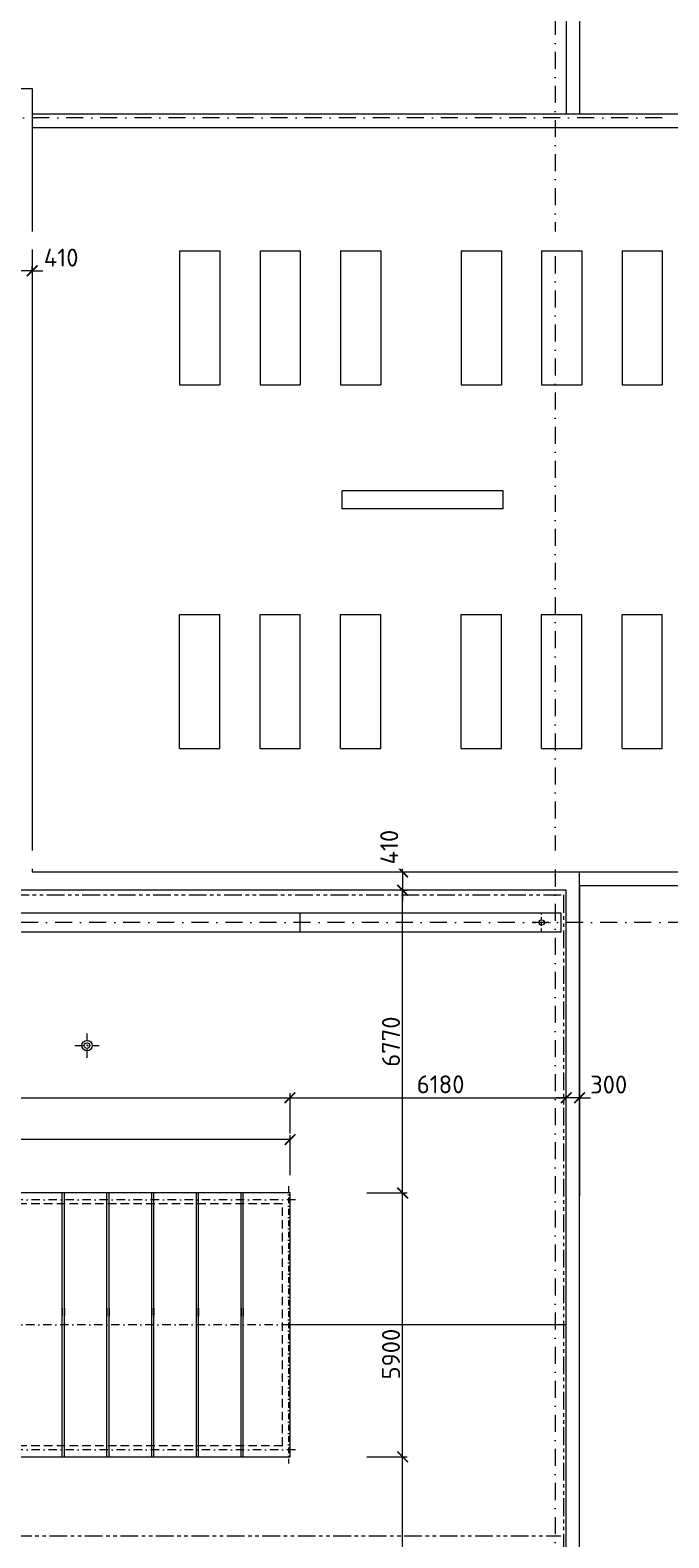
# Model space of a CAD drawing. Header units: millimetres. Extents: x -29085 to 3627694, y -159961 to 2281735.
# Tile 180 of 229: x 352735 to 367025, y 293820 to 327541. Entities that reach past the tile are written whole.
import ezdxf
from ezdxf import colors
from ezdxf.entities.mleader import LeaderData, LeaderLine
from ezdxf.math import Vec2, Vec3

# ---------------------------------------------------------------- set-up
doc = ezdxf.new("R2010")
doc.units = ezdxf.units.MM
for name, pattern in [('CENTERX2', [101.6, 63.5, -12.7, 12.7, -12.7]), ('DASHDOT', [25.4, 12.7, -6.35, 0, -6.35]), ('PHANTOM2', [31.75, 15.875, -3.175, 3.175, -3.175, 3.175, -3.175]), ('ČÁRKOVANÁ', [19.05, 12.7, -6.35])]:
    doc.linetypes.add(name, pattern=pattern)
for name, color, linetype, lineweight in [('A99_N_koty-200', 5, 'Continuous', 5), ('A99_N_txt-popis-50', 240, 'Continuous', 9), ('A99_S_kce-demolice', 30, 'Continuous', 20), ('A99_S_kce-pohl', 7, 'Continuous', 5), ('A99_S_osy', 1, 'CENTERX2', 5)]:
    doc.layers.add(name, color=color, linetype=linetype, lineweight=lineweight)
doc.styles.add('A99_kota', font='isocpeur.ttf', dxfattribs={"height": 2})
doc.styles.add('A99_popis', font='isocpeur.ttf')
doc.dimstyles.new('A99_kota_200 new', dxfattribs={"dimscale": 200, "dimtxt": 2, "dimasz": 1.2, "dimexe": 0.5, "dimexo": 1.5, "dimgap": 0.3, "dimtad": 1, "dimdec": 0, "dimzin": 3, "dimdsep": 46, "dimtxsty": 'A99_kota', "dimblk": 'ARCHTICK', "dimcen": 2.5, "dimazin": 2, "dimtfac": 0.75, "dimtdec": 0, "dimtmove": 2, "dimatfit": 0, "dimfxl": 4, "dimfxlon": 1, "dimtolj": 1, "dimtzin": 0, "dimlwd": 5, "dimlwe": 5, "dimarcsym": 0})

# ---------------------------------------------------------------- blocks, each defined once
blk = doc.blocks.new('světlíky hala D1')
at = {"linetype": 'Continuous', "ltscale": 25}
for p, q in [((-37880, -3058), (-36980, -3058)), ((-37880, -3058), (-37880, -6058)), ((-36980, -3058), (-36980, -6058)), ((-36080, -3058), (-35180, -3058)), ((-36080, -3058), (-36080, -6058)), ((-35180, -3058), (-35180, -6058)), ((-34280, -3058), (-33380, -3058)), ((-34280, -3058), (-34280, -6058)), ((-33380, -3058), (-33380, -6058)), ((-31580, -3058), (-30680, -3058)), ((-31580, -3058), (-31580, -6058)), ((-30680, -3058), (-30680, -6058)), ((-29780, -3058), (-28880, -3058)), ((-29780, -3058), (-29780, -6058)), ((-28880, -3058), (-28880, -6058)), ((-27980, -3058), (-27080, -3058)), ((-27980, -3058), (-27980, -6058)), ((-27080, -3058), (-27080, -6058)), ((-25280, -3058), (-24380, -3058)), ((-25280, -3058), (-25280, -6058)), ((-24380, -3058), (-24380, -6058)), ((-23480, -3058), (-22580, -3058)), ((-23480, -3058), (-23480, -6058)), ((-22580, -3058), (-22580, -6058)), ((-21680, -3058), (-20780, -3058)), ((-21680, -3058), (-21680, -6058)), ((-20780, -3058), (-20780, -6058)), ((-18980, -3058), (-18080, -3058)), ((-18980, -3058), (-18980, -6058)), ((-18080, -3058), (-18080, -6058)), ((-17180, -3058), (-16280, -3058)), ((-17180, -3058), (-17180, -6058)), ((-16280, -3058), (-16280, -6058)), ((-15380, -3058), (-14480, -3058)), ((-15380, -3058), (-15380, -6058)), ((-14480, -3058), (-14480, -6058)), ((-12680, -3058), (-11780, -3058)), ((-12680, -3058), (-12680, -6058)), ((-11780, -3058), (-11780, -6058)), ((-10880, -3058), (-9980, -3058)), ((-10880, -3058), (-10880, -6058)), ((-9980, -3058), (-9980, -6058)), ((-9080, -3058), (-8180, -3058)), ((-9080, -3058), (-9080, -6058)), ((-8180, -3058), (-8180, -6058)), ((-6380, -3058), (-5480, -3058)), ((-6380, -3058), (-6380, -6058)), ((-5480, -3058), (-5480, -6058)), ((-4580, -3058), (-3680, -3058)), ((-4580, -3058), (-4580, -6058)), ((-3680, -3058), (-3680, -6058)), ((-2780, -3058), (-1880, -3058)), ((-2780, -3058), (-2780, -6058)), ((-1880, -3058), (-1880, -6058)), ((-37880, -6058), (-36980, -6058)), ((-36080, -6058), (-35180, -6058)), ((-34280, -6058), (-33380, -6058)), ((-31580, -6058), (-30680, -6058)), ((-29780, -6058), (-28880, -6058)), ((-27980, -6058), (-27080, -6058)), ((-25280, -6058), (-24380, -6058)), ((-23480, -6058), (-22580, -6058)), ((-21680, -6058), (-20780, -6058)), ((-18980, -6058), (-18080, -6058)), ((-17180, -6058), (-16280, -6058)), ((-15380, -6058), (-14480, -6058)), ((-12680, -6058), (-11780, -6058)), ((-10880, -6058), (-9980, -6058)), ((-9080, -6058), (-8180, -6058)), ((-6380, -6058), (-5480, -6058)), ((-4580, -6058), (-3680, -6058)), ((-2780, -6058), (-1880, -6058)), ((-30640, -8425), (-34240, -8425)), ((-34240, -8825), (-34240, -8425)), ((-30640, -8825), (-30640, -8425)), ((-18040, -8425), (-21640, -8425)), ((-21640, -8825), (-21640, -8425)), ((-18040, -8825), (-18040, -8425)), ((-5440, -8425), (-9040, -8425)), ((-9040, -8825), (-9040, -8425)), ((-5440, -8825), (-5440, -8425)), ((-30640, -8825), (-34240, -8825)), ((-18040, -8825), (-21640, -8825)), ((-5440, -8825), (-9040, -8825)), ((-37880, -11192), (-36980, -11192)), ((-37880, -14192), (-37880, -11192)), ((-36980, -14192), (-36980, -11192)), ((-36080, -11192), (-35180, -11192)), ((-36080, -14192), (-36080, -11192)), ((-35180, -14192), (-35180, -11192)), ((-34280, -11192), (-33380, -11192)), ((-34280, -14192), (-34280, -11192)), ((-33380, -14192), (-33380, -11192)), ((-31580, -11192), (-30680, -11192)), ((-31580, -14192), (-31580, -11192)), ((-30680, -14192), (-30680, -11192)), ((-29780, -11192), (-28880, -11192)), ((-29780, -14192), (-29780, -11192)), ((-28880, -14192), (-28880, -11192)), ((-27980, -11192), (-27080, -11192)), ((-27980, -14192), (-27980, -11192)), ((-27080, -14192), (-27080, -11192)), ((-25280, -11192), (-24380, -11192)), ((-25280, -14192), (-25280, -11192)), ((-24380, -14192), (-24380, -11192)), ((-23480, -11192), (-22580, -11192)), ((-23480, -14192), (-23480, -11192)), ((-22580, -14192), (-22580, -11192)), ((-21680, -11192), (-20780, -11192)), ((-21680, -14192), (-21680, -11192)), ((-20780, -14192), (-20780, -11192)), ((-18980, -11192), (-18080, -11192)), ((-18980, -14192), (-18980, -11192)), ((-18080, -14192), (-18080, -11192)), ((-17180, -11192), (-16280, -11192)), ((-17180, -14192), (-17180, -11192)), ((-16280, -14192), (-16280, -11192)), ((-15380, -11192), (-14480, -11192)), ((-15380, -14192), (-15380, -11192)), ((-14480, -14192), (-14480, -11192)), ((-12680, -11192), (-11780, -11192)), ((-12680, -14192), (-12680, -11192)), ((-11780, -14192), (-11780, -11192)), ((-10880, -11192), (-9980, -11192)), ((-10880, -14192), (-10880, -11192)), ((-9980, -14192), (-9980, -11192)), ((-9080, -11192), (-8180, -11192)), ((-9080, -14192), (-9080, -11192)), ((-8180, -14192), (-8180, -11192)), ((-6380, -11192), (-5480, -11192)), ((-6380, -14192), (-6380, -11192)), ((-5480, -14192), (-5480, -11192)), ((-4580, -11192), (-3680, -11192)), ((-4580, -14192), (-4580, -11192)), ((-3680, -14192), (-3680, -11192)), ((-2780, -11192), (-1880, -11192)), ((-2780, -14192), (-2780, -11192)), ((-1880, -14192), (-1880, -11192)), ((-37880, -14192), (-36980, -14192)), ((-36080, -14192), (-35180, -14192)), ((-34280, -14192), (-33380, -14192)), ((-31580, -14192), (-30680, -14192)), ((-29780, -14192), (-28880, -14192)), ((-27980, -14192), (-27080, -14192)), ((-25280, -14192), (-24380, -14192)), ((-23480, -14192), (-22580, -14192)), ((-21680, -14192), (-20780, -14192)), ((-18980, -14192), (-18080, -14192)), ((-17180, -14192), (-16280, -14192)), ((-15380, -14192), (-14480, -14192)), ((-12680, -14192), (-11780, -14192)), ((-10880, -14192), (-9980, -14192)), ((-9080, -14192), (-8180, -14192)), ((-6380, -14192), (-5480, -14192)), ((-4580, -14192), (-3680, -14192)), ((-2780, -14192), (-1880, -14192))]:
    blk.add_line(p, q, dxfattribs=at)
blk = doc.blocks.new('_ArchTick')
at = {"color": 0, "linetype": 'ByBlock', "const_width": 0.15}
blk.add_lwpolyline([(-0.5, -0.5), (0.5, 0.5)], dxfattribs=at)
blk = doc.blocks.new('*D340')
at = {"layer": 'A99_N_koty-200', "color": 0, "linetype": 'Continuous', "lineweight": 5, "transparency": 16777216}
for p, q in [((225859, 302863), (225859, 303763)), ((225859, 303663), (358549, 303663)), ((358549, 302863), (358549, 303763))]:
    blk.add_line(p, q, dxfattribs=at)
at = {"layer": 'Defpoints', "color": 0, "linetype": 'Continuous', "transparency": 16777216}
for p in [(358549, 303663), (225859, 301533), (358549, 301533)]:
    blk.add_point(p, dxfattribs=at)
at = {"layer": 'A99_N_koty-200', "color": 0, "linetype": 'Continuous', "lineweight": 5, "transparency": 16777216, "xscale": 240, "yscale": 240, "zscale": 240, "rotation": 180}
blk.add_blockref('_ArchTick', (225859, 303663), dxfattribs=at)
at = {"layer": 'A99_N_koty-200', "color": 0, "linetype": 'Continuous', "lineweight": 5, "transparency": 16777216, "xscale": 240, "yscale": 240, "zscale": 240}
blk.add_blockref('_ArchTick', (358549, 303663), dxfattribs=at)
at = {"layer": 'A99_N_koty-200', "color": 0, "linetype": 'Continuous', "transparency": 16777216, "insert": (285146, 303963), "char_height": 400, "attachment_point": 5, "style": 'A99_kota'}
blk.add_mtext('\\A1;132690', dxfattribs=at)
blk = doc.blocks.new('*D342')
at = {"layer": 'A99_N_koty-200', "color": 0, "linetype": 'Continuous', "lineweight": 5, "transparency": 16777216}
for p, q in [((358549, 302863), (358549, 303763)), ((358549, 303663), (364729, 303663)), ((364729, 303663), (364729, 303763))]:
    blk.add_line(p, q, dxfattribs=at)
at = {"layer": 'Defpoints', "color": 0, "linetype": 'Continuous', "transparency": 16777216}
for p in [(364729, 303663), (364729, 303663), (358549, 301533)]:
    blk.add_point(p, dxfattribs=at)
at = {"layer": 'A99_N_koty-200', "color": 0, "linetype": 'Continuous', "lineweight": 5, "transparency": 16777216, "xscale": 240, "yscale": 240, "zscale": 240, "rotation": 180}
blk.add_blockref('_ArchTick', (358549, 303663), dxfattribs=at)
at = {"layer": 'A99_N_koty-200', "color": 0, "linetype": 'Continuous', "lineweight": 5, "transparency": 16777216, "xscale": 240, "yscale": 240, "zscale": 240}
blk.add_blockref('_ArchTick', (364729, 303663), dxfattribs=at)
at = {"layer": 'A99_N_koty-200', "color": 0, "linetype": 'Continuous', "transparency": 16777216, "insert": (361919, 303963), "char_height": 400, "attachment_point": 5, "style": 'A99_kota'}
blk.add_mtext('\\A1;6180', dxfattribs=at)
blk = doc.blocks.new('*D344')
at = {"layer": 'A99_N_koty-200', "color": 0, "linetype": 'Continuous', "lineweight": 5, "transparency": 16777216}
for p, q in [((364729, 303663), (364489, 303663)), ((364729, 303663), (364729, 303763)), ((365029, 303663), (364729, 303663)), ((365029, 303663), (365029, 303763)), ((365029, 303663), (365269, 303663))]:
    blk.add_line(p, q, dxfattribs=at)
at = {"layer": 'Defpoints', "color": 0, "linetype": 'Continuous', "transparency": 16777216}
for p in [(364729, 303663), (364729, 303663), (365029, 303428)]:
    blk.add_point(p, dxfattribs=at)
at = {"layer": 'A99_N_koty-200', "color": 0, "linetype": 'Continuous', "lineweight": 5, "transparency": 16777216, "xscale": 240, "yscale": 240, "zscale": 240}
blk.add_blockref('_ArchTick', (364729, 303663), dxfattribs=at)
at = {"layer": 'A99_N_koty-200', "color": 0, "linetype": 'Continuous', "lineweight": 5, "transparency": 16777216, "xscale": 240, "yscale": 240, "zscale": 240, "rotation": 180}
blk.add_blockref('_ArchTick', (365029, 303663), dxfattribs=at)
at = {"layer": 'A99_N_koty-200', "color": 0, "linetype": 'Continuous', "transparency": 16777216, "insert": (365679, 303958), "char_height": 400, "attachment_point": 5, "style": 'A99_kota'}
blk.add_mtext('\\A1;300', dxfattribs=at)
blk = doc.blocks.new('*D348')
at = {"layer": 'A99_N_koty-200', "color": 0, "linetype": 'Continuous', "lineweight": 5, "transparency": 16777216}
for p, q in [((360269, 301533), (361169, 301533)), ((361069, 295633), (361069, 301533)), ((360269, 295633), (361169, 295633))]:
    blk.add_line(p, q, dxfattribs=at)
at = {"layer": 'Defpoints', "color": 0, "linetype": 'Continuous', "transparency": 16777216}
for p in [(358549, 301533), (361069, 301533), (358549, 295633)]:
    blk.add_point(p, dxfattribs=at)
at = {"layer": 'A99_N_koty-200', "color": 0, "linetype": 'Continuous', "lineweight": 5, "transparency": 16777216, "xscale": 240, "yscale": 240, "zscale": 240}
for p, rotation in [((361069, 301533), 90), ((361069, 295633), 270)]:
    blk.add_blockref('_ArchTick', p, dxfattribs=dict(at, rotation=rotation))
at = {"layer": 'A99_N_koty-200', "color": 0, "linetype": 'Continuous', "transparency": 16777216, "insert": (360809, 297929), "char_height": 400, "attachment_point": 5, "rotation": 90, "style": 'A99_kota'}
blk.add_mtext('\\A1;5900', dxfattribs=at)
blk = doc.blocks.new('*D78')
at = {"layer": 'A99_N_koty-200', "color": 0, "linetype": 'Continuous', "lineweight": 5, "transparency": 16777216}
for p, q in [((352369, 322158), (352129, 322158)), ((352369, 322158), (352369, 322258)), ((352779, 322158), (352369, 322158)), ((352779, 322158), (352779, 322258)), ((352779, 322158), (353019, 322158))]:
    blk.add_line(p, q, dxfattribs=at)
at = {"layer": 'Defpoints', "color": 0, "linetype": 'Continuous', "transparency": 16777216}
for p in [(352369, 322158), (352369, 322158), (352779, 321923)]:
    blk.add_point(p, dxfattribs=at)
at = {"layer": 'A99_N_koty-200', "color": 0, "linetype": 'Continuous', "lineweight": 5, "transparency": 16777216, "xscale": 240, "yscale": 240, "zscale": 240}
blk.add_blockref('_ArchTick', (352369, 322158), dxfattribs=at)
at = {"layer": 'A99_N_koty-200', "color": 0, "linetype": 'Continuous', "lineweight": 5, "transparency": 16777216, "xscale": 240, "yscale": 240, "zscale": 240, "rotation": 180}
blk.add_blockref('_ArchTick', (352779, 322158), dxfattribs=at)
at = {"layer": 'A99_N_koty-200', "color": 0, "linetype": 'Continuous', "transparency": 16777216, "insert": (353429, 322453), "char_height": 400, "attachment_point": 5, "style": 'A99_kota'}
blk.add_mtext('\\A1;410', dxfattribs=at)
blk = doc.blocks.new('*D80')
at = {"layer": 'A99_N_koty-200', "color": 0, "linetype": 'Continuous', "lineweight": 5, "transparency": 16777216}
for p, q in [((360269, 295633), (361169, 295633)), ((361069, 283533), (361069, 295633)), ((360269, 283533), (361169, 283533))]:
    blk.add_line(p, q, dxfattribs=at)
at = {"layer": 'Defpoints', "color": 0, "linetype": 'Continuous', "transparency": 16777216}
for p in [(358549, 295633), (361069, 295633), (358549, 283533)]:
    blk.add_point(p, dxfattribs=at)
at = {"layer": 'A99_N_koty-200', "color": 0, "linetype": 'Continuous', "lineweight": 5, "transparency": 16777216, "xscale": 240, "yscale": 240, "zscale": 240}
for p, rotation in [((361069, 295633), 89.9999999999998), ((361069, 283533), 269.9999999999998)]:
    blk.add_blockref('_ArchTick', p, dxfattribs=dict(at, rotation=rotation))
at = {"layer": 'A99_N_koty-200', "color": 0, "linetype": 'Continuous', "transparency": 16777216, "insert": (360769, 291103), "char_height": 400, "attachment_point": 5, "rotation": 90, "style": 'A99_kota'}
blk.add_mtext('\\A1;12100', dxfattribs=at)
blk = doc.blocks.new('*D82')
at = {"layer": 'A99_N_koty-200', "color": 0, "linetype": 'Continuous', "lineweight": 5, "transparency": 16777216}
for p, q in [((361069, 308303), (360969, 308303)), ((361069, 301533), (361069, 308303)), ((360269, 301533), (361169, 301533))]:
    blk.add_line(p, q, dxfattribs=at)
at = {"layer": 'Defpoints', "color": 0, "linetype": 'Continuous', "transparency": 16777216}
for p in [(361069, 308303), (361074, 308303), (358549, 301533)]:
    blk.add_point(p, dxfattribs=at)
at = {"layer": 'A99_N_koty-200', "color": 0, "linetype": 'Continuous', "lineweight": 5, "transparency": 16777216, "xscale": 240, "yscale": 240, "zscale": 240}
for p, rotation in [((361069, 308303), 89.9999999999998), ((361069, 301533), 269.9999999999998)]:
    blk.add_blockref('_ArchTick', p, dxfattribs=dict(at, rotation=rotation))
at = {"layer": 'A99_N_koty-200', "color": 0, "linetype": 'Continuous', "transparency": 16777216, "insert": (360809, 304918), "char_height": 400, "attachment_point": 5, "rotation": 90, "style": 'A99_kota'}
blk.add_mtext('\\A1;6770', dxfattribs=at)
blk = doc.blocks.new('*D88')
at = {"layer": 'A99_N_koty-200', "color": 0, "linetype": 'Continuous', "lineweight": 5, "transparency": 16777216}
for p, q in [((361069, 308713), (361069, 308953)), ((361069, 308713), (361169, 308713)), ((361069, 308713), (361069, 308303)), ((361069, 308303), (361169, 308303)), ((361069, 308303), (361069, 308063))]:
    blk.add_line(p, q, dxfattribs=at)
at = {"layer": 'Defpoints', "color": 0, "linetype": 'Continuous', "transparency": 16777216}
for p in [(361069, 308713), (361069, 308303), (361069, 308303)]:
    blk.add_point(p, dxfattribs=at)
at = {"layer": 'A99_N_koty-200', "color": 0, "linetype": 'Continuous', "lineweight": 5, "transparency": 16777216, "xscale": 240, "yscale": 240, "zscale": 240}
for p, rotation in [((361069, 308713), 270), ((361069, 308303), 90)]:
    blk.add_blockref('_ArchTick', p, dxfattribs=dict(at, rotation=rotation))
at = {"layer": 'A99_N_koty-200', "color": 0, "linetype": 'Continuous', "transparency": 16777216, "insert": (360769, 309268), "char_height": 400, "attachment_point": 5, "rotation": 90, "style": 'A99_kota'}
blk.add_mtext('\\A1;410', dxfattribs=at)
blk = doc.blocks.new('*D563')
at = {"layer": 'A99_N_koty-200', "color": 0, "linetype": 'Continuous', "lineweight": 5, "transparency": 16777216}
for p, q in [((225859, 301928), (225859, 302828)), ((358549, 301928), (358549, 302828)), ((358549, 302728), (225859, 302728))]:
    blk.add_line(p, q, dxfattribs=at)
at = {"layer": 'Defpoints', "color": 0, "linetype": 'Continuous', "transparency": 16777216}
for p in [(225859, 302728), (225859, 301533), (358549, 301538)]:
    blk.add_point(p, dxfattribs=at)
at = {"layer": 'A99_N_koty-200', "color": 0, "linetype": 'Continuous', "lineweight": 5, "transparency": 16777216, "xscale": 240, "yscale": 240, "zscale": 240, "rotation": 180}
blk.add_blockref('_ArchTick', (225859, 302728), dxfattribs=at)
at = {"layer": 'A99_N_koty-200', "color": 0, "linetype": 'Continuous', "lineweight": 5, "transparency": 16777216, "xscale": 240, "yscale": 240, "zscale": 240}
blk.add_blockref('_ArchTick', (358549, 302728), dxfattribs=at)
at = {"layer": 'A99_N_koty-200', "color": 0, "linetype": 'Continuous', "transparency": 16777216, "insert": (285389, 303068), "char_height": 400, "attachment_point": 5, "style": 'A99_kota'}
blk.add_mtext('\\A1;stávající světlík s výplní z drátoskla', dxfattribs=at)

msp = doc.modelspace()

# ---------------------------------------------------------------- linework, layer by layer
at = {"layer": 'A99_S_kce-demolice', "linetype": 'Continuous', "lineweight": 9}
for p, q in [((353454, 295628.3), (353454, 301538.3)), ((353504, 295628.3), (353504, 301538.3)), ((354454, 295628.3), (354454, 301538.3)), ((354504, 295628.3), (354504, 301538.3)), ((355454, 295628.3), (355454, 301538.3)), ((355504, 295628.3), (355504, 301538.3)), ((356454, 295628.3), (356454, 301538.3)), ((356504, 295628.3), (356504, 301538.3)), ((357454, 295628.3), (357454, 301538.3)), ((357504, 295628.3), (357504, 301538.3))]:
    msp.add_line(p, q, dxfattribs=at)
at = {"layer": 'A99_S_kce-demolice', "linetype": 'PHANTOM2', "lineweight": 9, "ltscale": 25}
for points in [[(352314, 308198.3), (364669, 308198.3)], [(364669, 308198.3), (364669, 270368.3)], [(219817.1, 293865.8), (364611.4, 293865.8)]]:
    msp.add_lwpolyline(points, dxfattribs=at)
at = {"layer": 'A99_S_kce-demolice', "linetype": 'DASHDOT', "lineweight": 5, "ltscale": 15}
for points in [[(354009, 304556.3), (354009, 305101.3)], [(353736.5, 304828.8), (354281.5, 304828.8)]]:
    msp.add_lwpolyline(points, dxfattribs=at)
at = {"layer": 'A99_S_kce-demolice', "linetype": 'Continuous', "lineweight": 13}
msp.add_lwpolyline([(358549, 295633.3), (358549, 301533.3), (225859, 301533.3), (225859, 295633.3)], close=True, dxfattribs=at)
at = {"layer": 'A99_S_kce-demolice', "linetype": 'ČÁRKOVANÁ', "lineweight": 9, "ltscale": 15}
for points in [[(358379, 301288.6), (226029, 301288.6)], [(358379, 295877.9), (358379, 301288.6)], [(358379, 295877.9), (358379, 301288.6)], [(358379, 295877.9), (226029, 295877.9)]]:
    msp.add_lwpolyline(points, dxfattribs=at)
at = {"layer": 'A99_S_kce-demolice', "linetype": 'ČÁRKOVANÁ', "lineweight": 9, "ltscale": 3}
for points in [[(353454, 298958.3), (353454, 298778.3)], [(353504, 298958.3), (353504, 298778.3)], [(355454, 298958.3), (355454, 298778.3)], [(355504, 298958.3), (355504, 298778.3)]]:
    msp.add_lwpolyline(points, dxfattribs=at)
at = {"layer": 'A99_S_kce-demolice', "linetype": 'Continuous', "lineweight": 9}
for points in [[(354454, 298958.3), (354454, 298778.3)], [(354504, 298958.3), (354504, 298778.3)], [(356454, 298958.3), (356454, 298778.3)], [(356504, 298958.3), (356504, 298778.3)], [(357454, 298958.3), (357454, 298778.3)], [(357504, 298958.3), (357504, 298778.3)]]:
    msp.add_lwpolyline(points, dxfattribs=at)
at = {"layer": 'A99_S_kce-demolice', "linetype": 'Continuous', "lineweight": 5, "ltscale": 0.5}
for radius in [116, 62.5]:
    msp.add_circle((354009, 304828.8), radius, dxfattribs=at)
at = {"layer": 'A99_S_kce-pohl', "linetype": 'Continuous', "ltscale": 25}
for p, q in [((364724, 333760.8), (364724, 325663.3)), ((365024, 333760.8), (365024, 325663.3)), ((375879, 325663.3), (352779, 325663.3)), ((352779, 325363.3), (393659, 325363.3)), ((352779, 308713.3), (380499, 308713.3)), ((365029, 308413.3), (365029, 301463.3)), ((365029, 308413.3), (380199, 308413.3))]:
    msp.add_line(p, q, dxfattribs=at)
for points in [[(352479, 326233.3), (352779, 326233.3), (352779, 308713.3)], [(358779, 307373.3), (358779, 307793.3)]]:
    msp.add_lwpolyline(points, dxfattribs=at)
at = {"layer": 'A99_S_kce-pohl', "linetype": 'Continuous', "lineweight": 9}
for points in [[(365029, 270633.3), (365029, 308713.3)], [(364729, 308303.3), (352369, 308303.3)], [(364729, 270633.3), (364729, 308303.3)], [(364729, 298583.3), (358549, 298583.3)]]:
    msp.add_lwpolyline(points, dxfattribs=at)
at = {"layer": 'A99_S_kce-pohl', "linetype": 'Continuous', "ltscale": 25}
msp.add_lwpolyline([(364619, 307373.3), (364619, 307793.3), (219929, 307793.3), (219929, 307373.3)], close=True, dxfattribs=at)
at = {"layer": 'A99_S_kce-pohl', "linetype": 'DASHDOT', "lineweight": 5, "ltscale": 5}
for points in [[(363979, 307583.3), (364379, 307583.3)], [(364179, 307383.3), (364179, 307783.3)]]:
    msp.add_lwpolyline(points, dxfattribs=at)
at = {"layer": 'A99_S_kce-pohl', "linetype": 'Continuous'}
msp.add_circle((364179, 307583.3), 60, dxfattribs=at)
at = {"layer": 'A99_S_osy', "linetype": 'DASHDOT', "lineweight": 5, "ltscale": 10}
msp.add_line((358519, 301683.3), (358519, 295483.3), dxfattribs=at)
at = {"layer": 'A99_S_osy', "linetype": 'DASHDOT', "lineweight": 5, "ltscale": 30}
for points in [[(364479, 344583.3), (364479, 241173.3)], [(366879, 325583.3), (218304, 325583.3)], [(393304, 307583.3), (218304, 307583.3)]]:
    msp.add_lwpolyline(points, dxfattribs=at)
at = {"layer": 'A99_S_osy', "linetype": 'DASHDOT', "lineweight": 5, "ltscale": 15}
for points in [[(358669, 301378.3), (225794, 301378.3)], [(358669, 295788.3), (225794, 295788.3)]]:
    msp.add_lwpolyline(points, dxfattribs=at)
at = {"layer": 'A99_S_osy', "color": 30, "linetype": 'DASHDOT', "lineweight": 5, "ltscale": 15}
msp.add_lwpolyline([(358549, 298583.3), (225859, 298583.3)], dxfattribs=at)

# ---------------------------------------------------------------- block references
at = {"layer": 'A99_S_kce-pohl', "linetype": 'Continuous', "ltscale": 25}
msp.add_blockref('světlíky hala D1', (393959, 325663.3), dxfattribs=at)

# ---------------------------------------------------------------- dimensions: what is measured, and where the dimension line sits
at = {"layer": 'A99_N_koty-200', "linetype": 'Continuous'}
for base, p1, p2, angle, picture, middle in [((352369, 322158), (352779, 321923), (352369, 322158), 180, '*D78', (353429, 322453)), ((361069, 308303.3), (361069, 308713.3), (361069, 308303.3), 90, '*D88', (360769, 309268.3)), ((364729, 303663.3), (365029, 303428.3), (364729, 303663.3), 180, '*D344', (365679, 303958.3)), ((361069, 301533.3), (358549, 295633.3), (358549, 301533.3), 90, '*D348', (360809, 297928.6)), ((361069, 295633.3), (358549, 283533.3), (358549, 295633.3), 90, '*D80', (360769, 291103.3))]:
    dim = msp.add_linear_dim(base=base, p1=p1, p2=p2, angle=angle, dimstyle='A99_kota_200 new', override={"dimscale": 0, "dimtix": 1, "dimtofl": 1, "dimtmove": 2, "dimatfit": 0}, dxfattribs=at)
    dim.commit()
    dim.dimension.update_dxf_attribs({"geometry": picture, "text_midpoint": middle, "dimtype": 128})
dim = msp.add_linear_dim(base=(361069, 308303.3), p1=(358549, 301533.3), p2=(361074, 308303.3), angle=90, dimstyle='A99_kota_200 new', override={"dimscale": 0, "dimtix": 1, "dimtofl": 1, "dimtmove": 2, "dimatfit": 0}, dxfattribs=at)
dim.commit()
dim.dimension.update_dxf_attribs({"geometry": '*D82', "text_midpoint": (360809, 304918.3)})
dim = msp.add_linear_dim(base=(225859, 302728.3), p1=(358549, 301538.3), p2=(225859, 301533.3), angle=180, text='stávající světlík s výplní z drátoskla', dimstyle='A99_kota_200 new', override={"dimscale": 0, "dimtix": 1, "dimtofl": 1, "dimtmove": 2, "dimatfit": 0}, dxfattribs=at)
dim.commit()
dim.dimension.update_dxf_attribs({"geometry": '*D563', "text_midpoint": (285389, 303068.3), "dimtype": 128})
for base, p1, p2, picture, middle in [((358549, 303663.3), (225859, 301533.3), (358549, 301533.3), '*D340', (285146.5, 303963.3)), ((364729, 303663.3), (358549, 301533.3), (364729, 303663.3), '*D342', (361919, 303963.3))]:
    dim = msp.add_linear_dim(base=base, p1=p1, p2=p2, dimstyle='A99_kota_200 new', override={"dimscale": 0, "dimtix": 1, "dimtofl": 1, "dimtmove": 2, "dimatfit": 0}, dxfattribs=at)
    dim.commit()
    dim.dimension.update_dxf_attribs({"geometry": picture, "text_midpoint": middle, "dimtype": 128})

# ---------------------------------------------------------------- next in the draw order: leaders
at = {"layer": 'A99_N_txt-popis-50', "lineweight": 9}
ml = msp.add_multileader_mtext('Standard', dxfattribs=at)
ml.set_content('\\A1;{\\C256;dilatace objektu}', color=1, style='A99_popis')
ml.set_leader_properties(color=256, linetype='ByLayer', lineweight=-1)
ml.build(insert=Vec2(0, 0))
ml.multileader.update_dxf_attribs({"dogleg_length": 3.23, "arrow_head_size": 200, "scale": 200})
ctx = ml.context
ctx.base_point, ctx.scale, ctx.char_height, ctx.arrow_head_size, ctx.landing_gap_size, ctx.plane_origin = Vec3(294326.5, 322776.5), 200, 400, 200, 250, Vec3(300296.5, 318280.5)
notes = []
notes.append((ctx, [(0, (1, 1, 0), (293681.5, 322776.5), (1, 0), 645, [(0, [(292206.5, 322776.5)], 0, [])])]))
ctx.mtext.insert, ctx.mtext.width, ctx.mtext.flow_direction = Vec3(294576.5, 323036.5), 3964.392, 5
ctx.mtext.has_bg_fill, ctx.mtext.bg_color, ctx.mtext.bg_scale_factor, ctx.mtext.bg_transparency, ctx.mtext.use_window_bg_color = 1, -1073741824, 1, 0, 1
ml = msp.add_multileader_mtext('Standard', dxfattribs=at)
ml.set_content('\\A1;{\\C256;dilatace objektu}', color=1, style='A99_popis')
ml.set_leader_properties(color=256, linetype='ByLayer', lineweight=-1)
ml.build(insert=Vec2(0, 0))
ml.multileader.update_dxf_attribs({"dogleg_length": 3.23, "arrow_head_size": 200, "scale": 200})
ctx = ml.context
ctx.base_point, ctx.scale, ctx.char_height, ctx.arrow_head_size, ctx.landing_gap_size, ctx.plane_origin = Vec3(294326.5, 308925.8), 200, 400, 200, 250, Vec3(300296.5, 304429.7)
notes.append((ctx, [(0, (1, 1, 0), (293681.5, 308925.8), (1, 0), 645, [(0, [(292206.5, 308925.8)], 0, [])])]))
ctx.mtext.insert, ctx.mtext.width, ctx.mtext.flow_direction = Vec3(294576.5, 309185.8), 3964.392, 5
ctx.mtext.has_bg_fill, ctx.mtext.bg_color, ctx.mtext.bg_scale_factor, ctx.mtext.bg_transparency, ctx.mtext.use_window_bg_color = 1, -1073741824, 1, 0, 1
for ctx, leaders in notes:
    for number, flags, end, landing, length, lines in leaders:
        leader = LeaderData()
        leader.index, (leader.has_last_leader_line, leader.has_dogleg_vector, leader.attachment_direction) = number, flags
        leader.last_leader_point, leader.dogleg_vector, leader.dogleg_length = Vec3(end), Vec3(landing), length
        for number, points, colour, breaks in lines:
            line = LeaderLine()
            line.index, line.vertices, line.color, line.breaks = number, Vec3.list(points), colors.encode_raw_color(colour), breaks
            leader.lines.append(line)
        ctx.leaders.append(leader)

doc.saveas('drawing.dxf')
